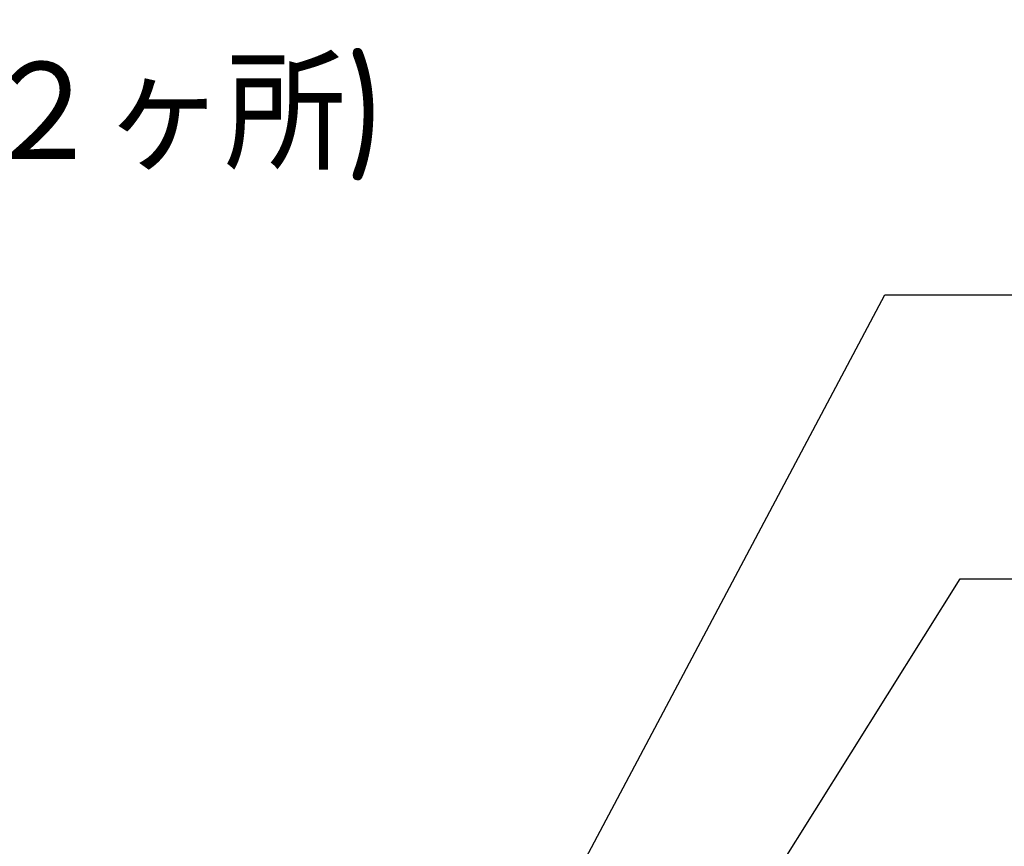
# Model space of a CAD drawing. Header units: millimetres. Extents: x 8809 to 9805, y 1960 to 2646.
# Tile 46 of 48: x 9332 to 9426, y 2470 to 2548. Entities that reach past the tile are written whole.
import ezdxf

# ---------------------------------------------------------------- set-up
doc = ezdxf.new("R2010")
doc.units = ezdxf.units.MM
doc.header["$LTSCALE"] = 0.8
doc.layers.get('0').update_dxf_attribs({"lineweight": 30})
doc.layers.add('5', color=3, linetype='Continuous', lineweight=15)
doc.styles.get("Standard").update_dxf_attribs({"font": 'ISOCP.SHX', "bigfont": 'EXTFONT.SHX'})
doc.dimstyles.new('GEN-ISO', dxfattribs={"dimtxt": 3.2, "dimasz": 2.5, "dimexe": 1, "dimexo": 0.5, "dimgap": 1, "dimtad": 1, "dimdec": 3, "dimdsep": 46, "dimtxsty": 'STANDARD', "dimblk1": 'OPEN', "dimblk2": 'OPEN', "dimsah": 1, "dimcen": 0, "dimclrd": 256, "dimclre": 256, "dimclrt": 2, "dimadec": 0, "dimazin": 0, "dimtp": 0.1, "dimtm": 0.1, "dimtfac": 0.71, "dimtdec": 3, "dimtmove": 0, "dimatfit": 3, "dimldrblk": 'OPEN', "dimfxl": 1, "dimtzin": 0, "dimarcsym": 0})

# ---------------------------------------------------------------- blocks, each defined once
blk = doc.blocks.new('_OPEN')
at = {"color": 0, "linetype": 'ByBlock'}
for p, q in [((-1, 0.167), (0, 0)), ((0, 0), (-1, -0.167)), ((0, 0), (-1, 0))]:
    blk.add_line(p, q, dxfattribs=at)

msp = doc.modelspace()

# ---------------------------------------------------------------- texts
at = {"layer": '5', "color": 2, "insert": (9243.8844, 2533.0282), "char_height": 10.5, "width": 145.921905, "attachment_point": 7, "rotation": 360}
msp.add_mtext('輸送時固定治具(２ヶ所)', dxfattribs=at)

# ---------------------------------------------------------------- leaders
at = {"layer": '5', "annotation_type": 0, "has_hookline": 1, "hookline_direction": 0}
for points, text_width in [([(9371.2618, 2441.038), (9414.316, 2522.1284), (9421.816, 2522.1284)], 102.6667), ([(9387.3658, 2440.5771), (9421.4788, 2495.047), (9428.9788, 2495.047)], 90.6667)]:
    msp.add_leader(points, dimstyle='GEN-ISO', override={"dimscale": 3, "dimgap": 1.5, "dimtad": 1, "dimdec": 3, "dimtdec": 3, "dimarcsym": 1}, dxfattribs=dict(at, text_width=text_width))

doc.saveas('drawing.dxf')
